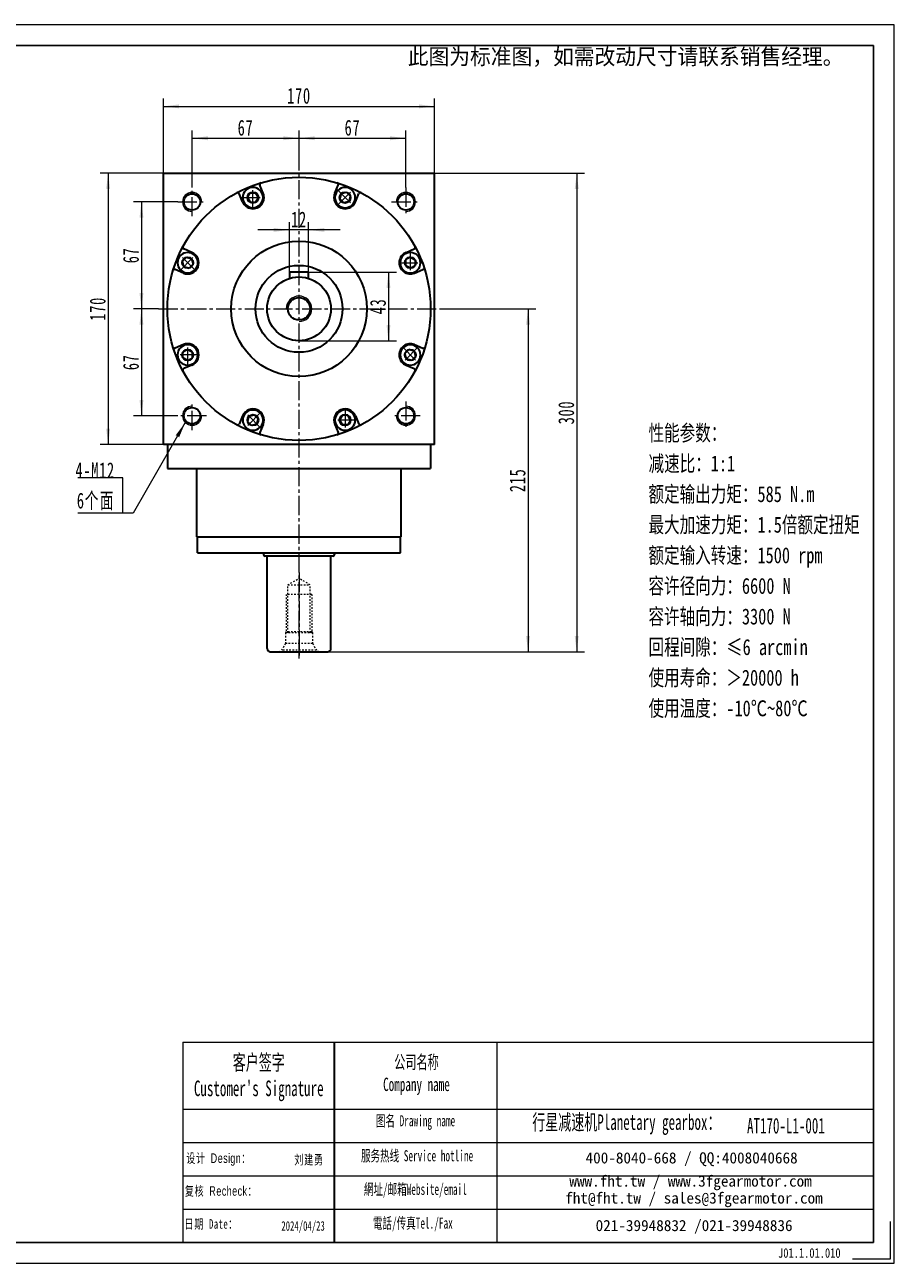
# Model space of a CAD drawing. Header units: millimetres. Extents: x 1712 to 2814, y 1420 to 2197.
# Tile 3 of 3: x 2270 to 2814, y 1420 to 2197. Entities that reach past the tile are written whole.
import ezdxf

# ---------------------------------------------------------------- set-up
doc = ezdxf.new("R2010")
doc.units = ezdxf.units.MM
doc.set_wipeout_variables(frame=1)
doc.linetypes.add('点画线', pattern=[18, 12, -2, 2, -2])
doc.linetypes.add('虚线', pattern=[2, 1, -1])
doc.layers.get('0').update_dxf_attribs({"lineweight": 35})
doc.layers.add('6文字层', color=3, linetype='Continuous')
for name, color, linetype, lineweight in [('7标注层', 4, 'Continuous', 18), ('SLD-0', 7, 'Continuous', 18), ('中心线层', 1, '点画线', 18), ('图框_外框线', 7, 'Continuous', 18), ('尺寸线层', 3, 'Continuous', 18), ('粗实线层', 7, 'Continuous', 35)]:
    doc.layers.add(name, color=color, linetype=linetype, lineweight=lineweight)
doc.styles.add('SLDTEXTSTYLE4', font='txt', dxfattribs={"width": 0.611111})
doc.styles.add('标准', font='txt', dxfattribs={"width": 0.667})
doc.styles.add('样式 1', font='txt', dxfattribs={"width": 0.8})
doc.dimstyles.new('a4-1-1.5', dxfattribs={"dimtxt": 4.5, "dimasz": 4.5, "dimexe": 2.25, "dimexo": 0, "dimgap": 0.75, "dimtad": 1, "dimdec": 3, "dimdsep": 46, "dimtxsty": '标准', "dimblk": '_CAXARROW', "dimcen": 0, "dimdle": 9, "dimazin": 2, "dimtfac": 0.707107, "dimtdec": 3, "dimtix": 1, "dimtmove": 2, "dimatfit": 3, "dimfxl": 0, "dimfrac": 2, "dimtolj": 1, "dimarcsym": 0})

# ---------------------------------------------------------------- blocks, each defined once
blk = doc.blocks.new('*X19')
at = {"layer": '尺寸线层', "linetype": 'Continuous'}
for points in [[(2356.45, 2145.54), (2366.35, 2146.78), (2366.35, 2144.3)], [(2526.45, 2145.54), (2516.55, 2146.78), (2516.55, 2144.3)]]:
    blk.add_hatch(color=0, dxfattribs=at).paths.add_polyline_path(points, flags=0)
at = {"layer": '尺寸线层', "color": 0, "linetype": 'Continuous'}
for p, q in [((2356.45, 2103.63), (2356.45, 2150.49)), ((2526.45, 2103.63), (2526.45, 2150.49)), ((2356.45, 2145.54), (2526.45, 2145.54))]:
    blk.add_line(p, q, dxfattribs=at)
at = {"layer": '尺寸线层', "color": 0, "insert": (2441.45, 2152.09), "char_height": 9.9, "width": 26.3133, "attachment_point": 5, "line_spacing_factor": 1.15057, "style": '标准'}
blk.add_mtext('\\T1.1;170', dxfattribs=at)
blk = doc.blocks.new('_CAXARROW')
blk.add_hatch(color=0).paths.add_polyline_path([(0, 0), (-1, 0.125), (-1, -0.125)], flags=0)
blk = doc.blocks.new('*X20')
at = {"layer": '尺寸线层', "linetype": 'Continuous'}
for points in [[(2615.48, 2103.63), (2616.72, 2093.73), (2614.24, 2093.73)], [(2615.48, 1803.63), (2616.72, 1813.53), (2614.24, 1813.53)]]:
    blk.add_hatch(color=0, dxfattribs=at).paths.add_polyline_path(points, flags=0)
at = {"layer": '尺寸线层', "color": 0, "linetype": 'Continuous'}
for p, q in [((2526.45, 2103.63), (2620.43, 2103.63)), ((2615.48, 2103.63), (2615.48, 1803.63)), ((2459.45, 1803.63), (2620.43, 1803.63))]:
    blk.add_line(p, q, dxfattribs=at)
at = {"layer": '尺寸线层', "color": 0, "insert": (2608.94, 1953.63), "char_height": 9.9, "width": 26.0277, "attachment_point": 5, "rotation": 90, "line_spacing_factor": 1.15057, "style": '标准'}
blk.add_mtext('\\T1.1;300', dxfattribs=at)
blk = doc.blocks.new('*X21')
at = {"layer": '尺寸线层', "linetype": 'Continuous'}
for points in [[(2584.99, 2018.63), (2586.23, 2008.73), (2583.75, 2008.73)], [(2584.99, 1803.63), (2586.23, 1813.53), (2583.75, 1813.53)]]:
    blk.add_hatch(color=0, dxfattribs=at).paths.add_polyline_path(points, flags=0)
at = {"layer": '尺寸线层', "color": 0, "linetype": 'Continuous'}
for p, q in [((2529.45, 2018.63), (2589.94, 2018.63)), ((2584.99, 2018.63), (2584.99, 1803.63)), ((2459.45, 1803.63), (2589.94, 1803.63))]:
    blk.add_line(p, q, dxfattribs=at)
at = {"layer": '尺寸线层', "color": 0, "insert": (2578.44, 1911.13), "char_height": 9.9, "width": 26.0991, "attachment_point": 5, "rotation": 90, "line_spacing_factor": 1.15057, "style": '标准'}
blk.add_mtext('\\T1.1;215', dxfattribs=at)
blk = doc.blocks.new('*X22')
at = {"layer": '尺寸线层', "linetype": 'Continuous'}
for points in [[(2374.45, 2125.55), (2384.35, 2126.79), (2384.35, 2124.31)], [(2441.45, 2125.55), (2431.55, 2126.79), (2431.55, 2124.31)]]:
    blk.add_hatch(color=0, dxfattribs=at).paths.add_polyline_path(points, flags=0)
at = {"layer": '尺寸线层', "color": 0, "linetype": 'Continuous'}
for p, q in [((2374.45, 2094.63), (2374.45, 2130.5)), ((2441.45, 2106.63), (2441.45, 2130.5)), ((2374.45, 2125.55), (2441.45, 2125.55))]:
    blk.add_line(p, q, dxfattribs=at)
at = {"layer": '尺寸线层', "color": 0, "insert": (2407.95, 2132.1), "char_height": 9.9, "width": 19.8, "attachment_point": 5, "line_spacing_factor": 1.15057, "style": '标准'}
blk.add_mtext('\\T1.1;67', dxfattribs=at)
blk = doc.blocks.new('*X23')
at = {"layer": '尺寸线层', "linetype": 'Continuous'}
for points in [[(2441.45, 2125.55), (2451.35, 2126.79), (2451.35, 2124.31)], [(2508.45, 2125.55), (2498.55, 2126.79), (2498.55, 2124.31)]]:
    blk.add_hatch(color=0, dxfattribs=at).paths.add_polyline_path(points, flags=0)
at = {"layer": '尺寸线层', "color": 0, "linetype": 'Continuous'}
for p, q in [((2441.45, 2106.63), (2441.45, 2130.5)), ((2508.45, 2094.63), (2508.45, 2130.5)), ((2441.45, 2125.55), (2508.45, 2125.55))]:
    blk.add_line(p, q, dxfattribs=at)
at = {"layer": '尺寸线层', "color": 0, "insert": (2474.95, 2132.1), "char_height": 9.9, "width": 19.8, "attachment_point": 5, "line_spacing_factor": 1.15057, "style": '标准'}
blk.add_mtext('\\T1.1;67', dxfattribs=at)
blk = doc.blocks.new('*X24')
at = {"layer": '尺寸线层', "linetype": 'Continuous'}
for points in [[(2342.73, 2085.63), (2343.96, 2075.73), (2341.49, 2075.73)], [(2342.73, 2018.63), (2343.96, 2028.53), (2341.49, 2028.53)]]:
    blk.add_hatch(color=0, dxfattribs=at).paths.add_polyline_path(points, flags=0)
at = {"layer": '尺寸线层', "color": 0, "linetype": 'Continuous'}
for p, q in [((2365.45, 2085.63), (2337.78, 2085.63)), ((2342.73, 2085.63), (2342.73, 2018.63)), ((2353.45, 2018.63), (2337.78, 2018.63))]:
    blk.add_line(p, q, dxfattribs=at)
at = {"layer": '尺寸线层', "color": 0, "insert": (2336.18, 2052.13), "char_height": 9.9, "width": 19.8, "attachment_point": 5, "rotation": 90, "line_spacing_factor": 1.15057, "style": '标准'}
blk.add_mtext('\\T1.1;67', dxfattribs=at)
blk = doc.blocks.new('*X25')
at = {"layer": '尺寸线层', "linetype": 'Continuous'}
for points in [[(2342.73, 2018.63), (2343.96, 2008.73), (2341.49, 2008.73)], [(2342.73, 1951.63), (2343.96, 1961.53), (2341.49, 1961.53)]]:
    blk.add_hatch(color=0, dxfattribs=at).paths.add_polyline_path(points, flags=0)
at = {"layer": '尺寸线层', "color": 0, "linetype": 'Continuous'}
for p, q in [((2353.45, 2018.63), (2337.78, 2018.63)), ((2342.73, 2018.63), (2342.73, 1951.63)), ((2365.45, 1951.63), (2337.78, 1951.63))]:
    blk.add_line(p, q, dxfattribs=at)
at = {"layer": '尺寸线层', "color": 0, "insert": (2336.18, 1985.13), "char_height": 9.9, "width": 19.8, "attachment_point": 5, "rotation": 90, "line_spacing_factor": 1.15057, "style": '标准'}
blk.add_mtext('\\T1.1;67', dxfattribs=at)
blk = doc.blocks.new('*X26')
at = {"layer": '尺寸线层', "linetype": 'Continuous'}
for points in [[(2321.86, 2103.63), (2323.1, 2093.73), (2320.62, 2093.73)], [(2321.86, 1933.63), (2323.1, 1943.53), (2320.62, 1943.53)]]:
    blk.add_hatch(color=0, dxfattribs=at).paths.add_polyline_path(points, flags=0)
at = {"layer": '尺寸线层', "color": 0, "linetype": 'Continuous'}
for p, q in [((2356.45, 2103.63), (2316.91, 2103.63)), ((2321.86, 2103.63), (2321.86, 1933.63)), ((2356.45, 1933.63), (2316.91, 1933.63))]:
    blk.add_line(p, q, dxfattribs=at)
at = {"layer": '尺寸线层', "color": 0, "insert": (2315.31, 2018.63), "char_height": 9.9, "width": 26.3133, "attachment_point": 5, "rotation": 90, "line_spacing_factor": 1.15057, "style": '标准'}
blk.add_mtext('\\T1.1;170', dxfattribs=at)
blk = doc.blocks.new('*X27')
at = {"layer": '尺寸线层', "linetype": 'Continuous'}
for points in [[(2497.52, 2041.63), (2498.76, 2031.73), (2496.28, 2031.73)], [(2497.52, 1998.63), (2498.76, 2008.53), (2496.28, 2008.53)]]:
    blk.add_hatch(color=0, dxfattribs=at).paths.add_polyline_path(points, flags=0)
at = {"layer": '尺寸线层', "color": 0, "linetype": 'Continuous'}
for p, q in [((2447.45, 2041.63), (2502.47, 2041.63)), ((2497.52, 2041.63), (2497.52, 1998.63)), ((2441.45, 1998.63), (2502.47, 1998.63))]:
    blk.add_line(p, q, dxfattribs=at)
at = {"layer": '尺寸线层', "color": 0, "insert": (2490.97, 2020.13), "char_height": 9.9, "width": 19.8, "attachment_point": 5, "rotation": 90, "line_spacing_factor": 1.15057, "style": '标准'}
blk.add_mtext('\\T1.1;43', dxfattribs=at)
blk = doc.blocks.new('*X28')
at = {"layer": '尺寸线层', "linetype": 'Continuous'}
for points in [[(2435.45, 2068.1), (2425.55, 2066.86), (2425.55, 2069.34)], [(2447.45, 2068.1), (2457.35, 2066.86), (2457.35, 2069.34)]]:
    blk.add_hatch(color=0, dxfattribs=at).paths.add_polyline_path(points, flags=0)
at = {"layer": '尺寸线层', "color": 0, "linetype": 'Continuous'}
for p, q in [((2435.45, 2041.63), (2435.45, 2073.05)), ((2447.45, 2041.63), (2447.45, 2073.05)), ((2467.25, 2068.1), (2415.65, 2068.1))]:
    blk.add_line(p, q, dxfattribs=at)
at = {"layer": '尺寸线层', "color": 0, "insert": (2441.45, 2074.65), "char_height": 9.9, "width": 19.8, "attachment_point": 5, "line_spacing_factor": 1.15057, "style": '标准'}
blk.add_mtext('\\T1.1;12', dxfattribs=at)
blk = doc.blocks.new('*X29')
at = {"layer": '中心线层', "linetype": '点画线', "lineweight": 18}
for p, q in [((-7.37, 0), (7.37, 0)), ((0, -7.37), (0, 7.37))]:
    blk.add_line(p, q, dxfattribs=at)
at = {"layer": '粗实线层'}
for p, q in [((-3.46, 0), (-1.73, 3)), ((-3.46, 0), (-1.73, -3)), ((-1.73, 3), (1.73, 3)), ((3.46, 0), (1.73, 3)), ((3.46, 0), (1.73, 3)), ((3.46, 0), (1.73, -3)), ((-1.73, -3), (1.73, -3))]:
    blk.add_line(p, q, dxfattribs=at)
blk.add_circle((0, 0), 3.46, dxfattribs=at)
for start, end in [(0, 180), (180, 360)]:
    blk.add_arc((0, 0), 6.37, start, end, dxfattribs=at)
blk = doc.blocks.new('*X30')
at = {"layer": '尺寸线层', "linetype": 'Continuous'}
blk.add_hatch(color=0, dxfattribs=at).paths.add_polyline_path([(39.19, 56.94), (35.35, 47.73), (33.2, 48.96)], flags=0)
at = {"layer": '尺寸线层', "color": 0, "linetype": 'Continuous'}
blk.add_line((39.19, 56.94), (6.6, 0), dxfattribs=at)
at = {"layer": '尺寸线层', "color": 0}
for p, q in [((0, 22.2), (-28.12, 22.2)), ((0, 0), (0, 22.2)), ((6.6, 0), (0, 0)), ((0, 0), (-28.12, 0))]:
    blk.add_line(p, q, dxfattribs=at)
at = {"layer": '尺寸线层', "color": 0, "insert": (-4.95, 1.98), "char_height": 9.9, "width": 46.3445, "attachment_point": 9, "line_spacing_factor": 1.15057, "style": '标准'}
blk.add_mtext('\\T1.1;4-M12\\P6个面', dxfattribs=at)
blk = doc.blocks.new('m16螺纹中心孔_7')
at = {"layer": '中心线层', "linetype": '点画线', "lineweight": 18}
blk.add_line((49.71, 0), (-4.25, 0), dxfattribs=at)
at = {"layer": '粗实线层', "color": 6, "linetype": '虚线', "lineweight": 18}
for p, q in [((0, -12.65), (0, 12.65)), ((0, 12.65), (0.99, 10.93)), ((5.2, 8.5), (0.99, 10.93)), ((0.99, -10.93), (0.99, 10.93)), ((12, 8.5), (5.2, 8.5)), ((5.2, -8.5), (5.2, 8.5)), ((12.5, 8), (12, 8.5)), ((12, -8.5), (12, 8.5)), ((36, 8), (12.5, 8)), ((12.5, -8), (12.5, 8)), ((36, -8), (36, 8)), ((12, 7), (42, 7)), ((42, 7), (46.04, 0)), ((42, 7), (42, -7)), ((42, -7), (46.04, 0)), ((12, -7), (42, -7)), ((0, -12.65), (0.99, -10.93)), ((5.2, -8.5), (0.99, -10.93)), ((12, -8.5), (5.2, -8.5)), ((12.5, -8), (12, -8.5)), ((36, -8), (12.5, -8))]:
    blk.add_line(p, q, dxfattribs=at)
blk = doc.blocks.new('提示字样')
at = {"layer": '6文字层', "insert": (1.21, 11.52), "char_height": 10, "width": 317.6795, "attachment_point": 1}
blk.add_mtext('{\\C1;此图为标准图，如需改动尺寸请联系销售经理。}', dxfattribs=at)

msp = doc.modelspace()

# ---------------------------------------------------------------- linework, layer by layer
msp.add_line((2463.4057, 1558.9332), (2463.4057, 1433.4519))
at = {"layer": '7标注层', "color": 0}
msp.add_line((2368.7496, 1558.9332), (2368.7496, 1433.4733), dxfattribs=at)
at = {"layer": '中心线层'}
for p, q in [((2441.4493, 1799.3834), (2441.4493, 2106.6334)), ((2374.4493, 2076.6334), (2374.4493, 2094.6334)), ((2508.4493, 2094.6334), (2508.4493, 2076.6334)), ((2365.4493, 2085.6334), (2383.4493, 2085.6334)), ((2499.4493, 2085.6334), (2517.4493, 2085.6334)), ((2353.4493, 2018.6334), (2529.4493, 2018.6334)), ((2374.4493, 1942.6334), (2374.4493, 1960.6334)), ((2508.4493, 1960.6334), (2508.4493, 1942.6334)), ((2383.4493, 1951.6334), (2365.4493, 1951.6334)), ((2517.4493, 1951.6334), (2499.4493, 1951.6334))]:
    msp.add_line(p, q, dxfattribs=at)
at = {"layer": '图框_外框线'}
for p, q in [((2368.7496, 1558.9332), (2463.4057, 1558.9332)), ((2463.4057, 1558.9332), (2463.4057, 1433.4733)), ((2463.4057, 1558.9332), (2801.3549, 1558.9332)), ((2565.3912, 1558.9332), (2565.3912, 1433.4733)), ((2368.7496, 1517.0671), (2463.4057, 1517.0671)), ((2463.4057, 1517.0671), (2801.3549, 1517.0671)), ((2368.7496, 1496.1341), (2801.3549, 1496.1341)), ((2368.7496, 1475.2011), (2801.3549, 1475.2011)), ((2368.7496, 1454.268), (2801.3549, 1454.268))]:
    msp.add_line(p, q, dxfattribs=at)
at = {"layer": '图框_外框线', "color": 3}
msp.add_lwpolyline([(2811.8098, 1446.542), (2811.8098, 1423.0184), (2788.2862, 1423.0184)], dxfattribs=at)
at = {"layer": '粗实线层'}
for p, q in [((2356.4493, 1933.6334), (2356.4493, 2103.6334)), ((2356.4493, 2103.6334), (2526.4493, 2103.6334)), ((2526.4493, 1933.6334), (2526.4493, 2103.6334)), ((2447.4493, 2041.6334), (2435.4493, 2041.6334)), ((2435.4493, 2041.6334), (2435.4493, 2037.7122)), ((2447.4493, 2037.7122), (2447.4493, 2041.6334)), ((2358.9493, 1933.6334), (2358.9493, 1918.6334)), ((2523.9493, 1933.6334), (2523.9493, 1918.6334)), ((2358.9493, 1918.6334), (2523.9493, 1918.6334)), ((2377.4493, 1875.6334), (2377.4493, 1918.6334)), ((2505.4493, 1875.6334), (2505.4493, 1918.6334)), ((2377.4493, 1875.6334), (2505.4493, 1875.6334)), ((2377.9493, 1865.6334), (2377.9493, 1875.6334)), ((2504.9493, 1865.6334), (2504.9493, 1875.6334)), ((2377.9493, 1865.6334), (2504.9493, 1865.6334)), ((2419.1993, 1865.6334), (2419.1993, 1864.6334)), ((2462.6993, 1863.6334), (2420.1993, 1863.6334)), ((2421.4493, 1805.6334), (2421.4493, 1863.6334)), ((2461.4493, 1805.6334), (2461.4493, 1863.6334)), ((2463.6993, 1865.6334), (2463.6993, 1864.6334)), ((2423.4493, 1803.6334), (2459.4493, 1803.6334))]:
    msp.add_line(p, q, dxfattribs=at)
msp.add_lwpolyline([(2526.4493, 1933.6334), (2356.4493, 1933.6334)], dxfattribs=at)
for centre, radius in [((2441.4493, 2018.6334), 82.5), ((2374.4493, 2085.6334), 5.1), ((2508.4493, 2085.6334), 5.1), ((2441.4493, 2018.6334), 42.5), ((2441.4493, 2018.6334), 27.25), ((2441.4493, 2018.6334), 20), ((2441.4493, 2018.6334), 7), ((2374.4493, 1951.6334), 5.1), ((2508.4493, 1951.6334), 5.1)]:
    msp.add_circle(centre, radius, dxfattribs=at)
at = {"layer": '粗实线层', "lineweight": 18}
for centre, radius, start, end in [((2374.4493, 2085.6334), 6, 0, 270), ((2508.4493, 2085.6334), 6, 270, 180), ((2441.4493, 2018.6334), 8, 270, 180), ((2374.4493, 1951.6334), 6, 90, 360), ((2508.4493, 1951.6334), 6, 180, 90)]:
    msp.add_arc(centre, radius, start, end, dxfattribs=at)
at = {"layer": '粗实线层'}
for centre, radius, start, end in [((2420.1993, 1864.6334), 1, 180, 270), ((2462.6993, 1864.6334), 1, 269.9999999, 359.9999999), ((2423.4493, 1805.6334), 2, 180, 270), ((2459.4493, 1805.6334), 2, 269.9999999, 359.9999999)]:
    msp.add_arc(centre, radius, start, end, dxfattribs=at)

# ---------------------------------------------------------------- block references
at = {"layer": '尺寸线层'}
msp.add_blockref('*X30', (2331.0166, 1890.4511), dxfattribs=at)
at = {"layer": '粗实线层'}
msp.add_blockref('提示字样', (2508.4132, 2170.1998), dxfattribs=at)
at = {"layer": '粗实线层', "rotation": 90}
msp.add_blockref('m16螺纹中心孔_7', (2441.4493, 1803.6334), dxfattribs=at)

# ---------------------------------------------------------------- texts
at = {"layer": '6文字层', "insert": (2741.6393, 1429.8346), "char_height": 6, "width": 43.304423, "attachment_point": 1, "style": '样式 1'}
msp.add_mtext('J01.1.01.010', dxfattribs=at)
at = {"layer": 'SLD-0', "color": 1, "attachment_point": 2}
for s, insert, char_height, width, style in [("{\\fSimSun|b1|i0|c134|p2;客户签字\\PCustomer's Signature}", (2416.2408, 1551.1878), 9.768744, 121.524181, 'SLDTEXTSTYLE4'), ('{\\fSimSun|b1|i0|c134|p2;公司名称\\PCompany name}', (2515.0452, 1550.6692), 8.373209, 108.406913, 'SLDTEXTSTYLE4'), ('{\\fSimSun|b1|i0|c134|p2;图名 Drawing name}', (2514.4729, 1513.2084), 6.977674, 89.235272, 'SLDTEXTSTYLE4'), ('{\\fSimSun|b1|i0|c134|p2;  \\H1.1667x;行星减速机Planetary gearbox\\fSimSun|b0|i0|c134|p2;：}', (2643.1107, 1513.7467), 8.373209, 131.690817, 'SLDTEXTSTYLE4'), ('AT170-L1-001', (2746.5581, 1511.5235), 9.768744, 71.091837, 'SLDTEXTSTYLE4'), ('{\\fSimSun|b1|i0|c134|p2;服务热线 Service hotline}', (2515.4624, 1491.2673), 6.977674, 99.416666, 'SLDTEXTSTYLE4'), ('{\\fSimSun|b0|i0|c134|p2;\\T1.1;设计 \\fArial|b0|i0|c0|p34;Design\\fSimSun|b0|i0|c134|p2;：}', (2391.0974, 1489.2598), 6, 97.011398, '标准'), ('{\\fSimSun|b0|i0|c134|p2;\\T1.1;刘建勇}', (2447.7917, 1488.3133), 6, 31.971711, '标准'), ('{\\fSimSun|b0|i0|c134|p2;\\T1.1;复核 \\fArial|b0|i0|c0|p34;Recheck\\fSimSun|b0|i0|c134|p2;：}', (2392.6161, 1468.7008), 6, 89.519774, '标准'), ('{\\fSimSun|b1|i0|c134|p2;網址/邮箱Website/email}', (2514.3759, 1470.2446), 6.977674, 103.483392, 'SLDTEXTSTYLE4'), ('{\\T1.1;日期 Date：}', (2386.472, 1448.034), 6, 31.971711, '标准'), ('2024/04/23', (2444.0023, 1446.7695), 6, 31.971711, '标准'), ('{\\fSimSun|b1|i0|c134|p2;電話/传真Tel./Fax}', (2512.8126, 1449.0581), 6.977674, 104.727994, 'SLDTEXTSTYLE4')]:
    msp.add_mtext(s, dxfattribs=dict(at, insert=insert, char_height=char_height, width=width, style=style))
at = {"layer": 'SLD-0', "color": 1, "char_height": 6.977674, "attachment_point": 2}
for s, insert, width in [('{\\fSimSun|b1|i0|c134|p2;400-8040-668 / QQ:4008040668}', (2687.4647, 1489.934), 203.157839), ('{\\fSimSun|b1|i0|c134|p2;www.fht.tw / www.3fgearmotor.com }', (2686.8213, 1475.4004), 203.386539), ('{\\fSimSun|b1|i0|c134|p2;fht@fht.tw / sales@3fgearmotor.com }', (2688.9478, 1464.7753), 203.386539), ('{\\fSimSun|b1|i0|c134|p2;021-39948832 /021-39948836 }', (2689.0208, 1447.5325), 155.301008)]:
    msp.add_mtext(s, dxfattribs=dict(at, insert=insert, width=width))
at = {"layer": '尺寸线层', "insert": (2660.4695, 1945.8825), "char_height": 10, "width": 219.055524, "attachment_point": 1, "line_spacing_factor": 1.15057, "style": '标准'}
msp.add_mtext('{\\W0.75;性能参数：\\P减速比：1:1\\P额定输出力矩：585 N.m\\P最大加速力矩：1.5倍额定扭矩\\P额定输入转速：1500 rpm\\P容许径向力：6600 N\\P容许轴向力：3300 N\\P回程间隙：≤6 arcmin\\P使用寿命：＞20000 h\\P使用温度：-10℃~80℃', dxfattribs=at)

# ---------------------------------------------------------------- dimensions: what is measured, and where the dimension line sits
at = {"layer": '尺寸线层'}
for base, p1, p2, angle, picture, middle in [((2526.4493, 2145.5387), (2356.4493, 2103.6334), (2526.4493, 2103.6334), 0, '*X19', (2441.4493, 2152.0852)), ((2441.4493, 2125.5498), (2374.4493, 2094.6334), (2441.4493, 2106.6334), 0, '*X22', (2407.9493, 2132.0963)), ((2508.4493, 2125.5498), (2441.4493, 2106.6334), (2508.4493, 2094.6334), 0, '*X23', (2474.9493, 2132.0963)), ((2321.8579, 1933.6334), (2356.4493, 2103.6334), (2356.4493, 1933.6334), 270, '*X26', (2315.3114, 2018.6334)), ((2615.4818, 1803.6334), (2526.4493, 2103.6334), (2459.4493, 1803.6334), 270, '*X20', (2608.9353, 1953.6334)), ((2342.7254, 2018.6334), (2365.4493, 2085.6334), (2353.4493, 2018.6334), 270, '*X24', (2336.1789, 2052.1334)), ((2497.5214, 1998.6334), (2447.4493, 2041.6334), (2441.4493, 1998.6334), 270, '*X27', (2490.9749, 2020.1334)), ((2342.7254, 1951.6334), (2353.4493, 2018.6334), (2365.4493, 1951.6334), 270, '*X25', (2336.1789, 1985.1334)), ((2584.9898, 1803.6334), (2529.4493, 2018.6334), (2459.4493, 1803.6334), 270, '*X21', (2578.4433, 1911.1334))]:
    dim = msp.add_linear_dim(base=base, p1=p1, p2=p2, angle=angle, dimstyle='a4-1-1.5', override={"dimsah": 1, "dimtfill": 1, "dimtzin": 8}, dxfattribs=at)
    dim.commit()
    dim.dimension.update_dxf_attribs({"geometry": picture, "text_midpoint": middle, "dimtype": 160})
dim = msp.add_linear_dim(base=(2435.4493, 2068.1002), p1=(2447.4493, 2041.6334), p2=(2435.4493, 2041.6334), dimstyle='a4-1-1.5', override={"dimsah": 1, "dimtfill": 1, "dimtzin": 8}, dxfattribs=at)
dim.commit()
dim.dimension.update_dxf_attribs({"geometry": '*X28', "text_midpoint": (2441.4493, 2074.6467), "dimtype": 160})

# ---------------------------------------------------------------- next in the draw order: wipeouts: each hides what was drawn before it
for points in [[(2418.9217, 2088.3863), (2418.8411, 2089.3964), (2418.8411, 2089.3964), (2418.311, 2091.107), (2417.3254, 2092.6021), (2415.9623, 2093.7636), (2414.3297, 2094.4994), (2412.5567, 2094.7513), (2412.5567, 2094.7513), (2410.7838, 2094.4994), (2409.1511, 2093.7636), (2407.7881, 2092.6021), (2406.8025, 2091.107), (2406.2724, 2089.3964), (2406.2724, 2089.3964), (2406.1917, 2088.3863), (2406.1917, 2088.3863), (2406.4086, 2086.7389), (2407.0445, 2085.2038), (2408.056, 2083.8856), (2409.3742, 2082.874), (2410.9094, 2082.2382), (2412.5567, 2082.0213), (2412.5567, 2082.0213), (2414.5236, 2082.3328), (2416.298, 2083.2369), (2417.7061, 2084.645), (2418.6102, 2086.4194)], [(2474.8427, 2083.8856), (2475.4999, 2084.6569), (2475.4999, 2084.6569), (2476.3346, 2086.2412), (2476.6949, 2087.9954), (2476.5524, 2089.7805), (2475.9182, 2091.4552), (2474.8427, 2092.887), (2474.8427, 2092.887), (2473.4109, 2093.9626), (2471.7361, 2094.5967), (2469.951, 2094.7393), (2468.1969, 2094.379), (2466.6125, 2093.5443), (2466.6125, 2093.5443), (2465.8412, 2092.887), (2465.8412, 2092.887), (2464.8297, 2091.5688), (2464.1938, 2090.0337), (2463.9769, 2088.3863), (2464.1938, 2086.7389), (2464.8297, 2085.2038), (2465.8412, 2083.8856), (2465.8412, 2083.8856), (2467.4523, 2082.715), (2469.3462, 2082.0997), (2471.3376, 2082.0997), (2473.2316, 2082.715)], [(2376.1972, 2052.0267), (2375.4258, 2052.684), (2375.4258, 2052.684), (2373.8415, 2053.5187), (2372.0873, 2053.879), (2370.3022, 2053.7364), (2368.6275, 2053.1023), (2367.1957, 2052.0267), (2367.1957, 2052.0267), (2366.1202, 2050.5949), (2365.486, 2048.9202), (2365.3434, 2047.1351), (2365.7038, 2045.3809), (2366.5385, 2043.7966), (2366.5385, 2043.7966), (2367.1957, 2043.0253), (2367.1957, 2043.0253), (2368.5139, 2042.0137), (2370.049, 2041.3779), (2371.6964, 2041.161), (2373.3438, 2041.3779), (2374.8789, 2042.0137), (2376.1972, 2043.0253), (2376.1972, 2043.0253), (2377.3677, 2044.6363), (2377.9831, 2046.5303), (2377.9831, 2048.5217), (2377.3677, 2050.4156)], [(2511.2022, 2041.161), (2512.2124, 2041.2417), (2512.2124, 2041.2417), (2513.9229, 2041.7718), (2515.4181, 2042.7573), (2516.5795, 2044.1204), (2517.3153, 2045.753), (2517.5672, 2047.526), (2517.5672, 2047.526), (2517.3153, 2049.299), (2516.5795, 2050.9316), (2515.4181, 2052.2946), (2513.9229, 2053.2802), (2512.2124, 2053.8103), (2512.2124, 2053.8103), (2511.2022, 2053.891), (2511.2022, 2053.891), (2509.5549, 2053.6741), (2508.0197, 2053.0382), (2506.7015, 2052.0267), (2505.69, 2050.7085), (2505.0541, 2049.1734), (2504.8372, 2047.526), (2504.8372, 2047.526), (2505.1488, 2045.5591), (2506.0528, 2043.7847), (2507.461, 2042.3766), (2509.2353, 2041.4725)], [(2371.6964, 1996.1058), (2370.6863, 1996.0251), (2370.6863, 1996.0251), (2368.9758, 1995.495), (2367.4806, 1994.5094), (2366.3192, 1993.1464), (2365.5833, 1991.5138), (2365.3314, 1989.7408), (2365.3314, 1989.7408), (2365.5833, 1987.9678), (2366.3192, 1986.3352), (2367.4806, 1984.9721), (2368.9758, 1983.9866), (2370.6863, 1983.4565), (2370.6863, 1983.4565), (2371.6964, 1983.3758), (2371.6964, 1983.3758), (2373.3438, 1983.5927), (2374.8789, 1984.2285), (2376.1972, 1985.2401), (2377.2087, 1986.5583), (2377.8446, 1988.0934), (2378.0614, 1989.7408), (2378.0614, 1989.7408), (2377.7499, 1991.7077), (2376.8458, 1993.482), (2375.4377, 1994.8902), (2373.6633, 1995.7943)], [(2506.7015, 1985.2401), (2507.4728, 1984.5828), (2507.4728, 1984.5828), (2509.0572, 1983.7481), (2510.8113, 1983.3878), (2512.5964, 1983.5304), (2514.2712, 1984.1645), (2515.703, 1985.2401), (2515.703, 1985.2401), (2516.7785, 1986.6719), (2517.4127, 1988.3466), (2517.5552, 1990.1317), (2517.1949, 1991.8858), (2516.3602, 1993.4702), (2516.3602, 1993.4702), (2515.703, 1994.2415), (2515.703, 1994.2415), (2514.3847, 1995.253), (2512.8496, 1995.8889), (2511.2022, 1996.1058), (2509.5549, 1995.8889), (2508.0197, 1995.253), (2506.7015, 1994.2415), (2506.7015, 1994.2415), (2505.531, 1992.6304), (2504.9156, 1990.7365), (2504.9156, 1988.7451), (2505.531, 1986.8511)], [(2408.056, 1953.3812), (2407.3988, 1952.6099), (2407.3988, 1952.6099), (2406.5641, 1951.0255), (2406.2038, 1949.2714), (2406.3463, 1947.4863), (2406.9805, 1945.8116), (2408.056, 1944.3798), (2408.056, 1944.3798), (2409.4878, 1943.3042), (2411.1625, 1942.6701), (2412.9476, 1942.5275), (2414.7018, 1942.8878), (2416.2861, 1943.7225), (2416.2861, 1943.7225), (2417.0575, 1944.3798), (2417.0575, 1944.3798), (2418.069, 1945.698), (2418.7049, 1947.2331), (2418.9217, 1948.8805), (2418.7049, 1950.5279), (2418.069, 1952.063), (2417.0575, 1953.3812), (2417.0575, 1953.3812), (2415.4464, 1954.5517), (2413.5524, 1955.1671), (2411.561, 1955.1671), (2409.6671, 1954.5517)], [(2463.9769, 1948.8805), (2464.0576, 1947.8703), (2464.0576, 1947.8703), (2464.5877, 1946.1598), (2465.5733, 1944.6647), (2466.9363, 1943.5032), (2468.569, 1942.7674), (2470.3419, 1942.5155), (2470.3419, 1942.5155), (2472.1149, 1942.7674), (2473.7475, 1943.5032), (2475.1106, 1944.6647), (2476.0962, 1946.1598), (2476.6263, 1947.8703), (2476.6263, 1947.8703), (2476.7069, 1948.8805), (2476.7069, 1948.8805), (2476.4901, 1950.5279), (2475.8542, 1952.063), (2474.8427, 1953.3812), (2473.5244, 1954.3927), (2471.9893, 1955.0286), (2470.3419, 1955.2455), (2470.3419, 1955.2455), (2468.375, 1954.934), (2466.6007, 1954.0299), (2465.1925, 1952.6217), (2464.2885, 1950.8474)]]:
    msp.add_wipeout(points).dxf.layer = '粗实线层'

# ---------------------------------------------------------------- next in the draw order: linework, layer by layer
at = {"layer": '图框_外框线', "color": 3}
msp.add_lwpolyline([(1716.6541, 1420.4046), (2814.4236, 1420.4046), (2814.4236, 2196.6845), (1716.6541, 2196.6845)], close=True, dxfattribs=at)
at = {"layer": '图框_外框线', "color": 3, "lineweight": 25}
msp.add_lwpolyline([(1781.9975, 1433.4733), (2801.3549, 1433.4733), (2801.3549, 2183.6158), (1781.9975, 2183.6158)], close=True, dxfattribs=at)
at = {"layer": '粗实线层'}
for p, q in [((2419.0239, 2091.0651), (2416.8784, 2096.2447)), ((2463.8748, 2091.0651), (2466.0203, 2096.2447)), ((2406.0896, 2085.7075), (2403.9441, 2090.8872)), ((2476.8091, 2085.7075), (2478.9546, 2090.8872)), ((2374.3752, 2053.9931), (2369.1956, 2056.1386)), ((2508.5235, 2053.9931), (2513.7031, 2056.1386)), ((2369.0176, 2041.0588), (2363.838, 2043.2043)), ((2513.881, 2041.0588), (2519.0607, 2043.2043)), ((2369.0176, 1996.208), (2363.838, 1994.0625)), ((2513.881, 1996.208), (2519.0607, 1994.0625)), ((2374.3752, 1983.2736), (2369.1956, 1981.1282)), ((2508.5235, 1983.2736), (2513.7031, 1981.1282)), ((2406.0896, 1951.5593), (2403.9441, 1946.3796)), ((2476.8091, 1951.5593), (2478.9546, 1946.3796)), ((2419.0239, 1946.2017), (2416.8784, 1941.0221)), ((2463.8748, 1946.2017), (2466.0203, 1941.0221))]:
    msp.add_line(p, q, dxfattribs=at)
for centre, radius, start, end in [((2417.8023, 2096.6274), 1, 106.8667522, 202.5000219), ((2465.0964, 2096.6274), 1, 337.4999781, 73.1332478), ((2403.0202, 2090.5045), 1, 22.4999781, 118.1332478), ((2412.5567, 2088.3863), 7, 202.5, 22.5), ((2470.3419, 2088.3863), 7, 157.5, 337.5), ((2479.8785, 2090.5045), 1, 61.8667522, 157.5000219), ((2369.5782, 2057.0625), 1, 151.8667522, 247.5000219), ((2513.3204, 2057.0625), 1, 292.4999781, 28.1332478), ((2371.6964, 2047.526), 7, 247.5, 67.5), ((2511.2022, 2047.526), 7, 112.5, 292.5), ((2363.4553, 2042.2804), 1, 67.4999781, 163.1332478), ((2519.4434, 2042.2804), 1, 16.8667522, 112.5000219), ((2371.6964, 1989.7408), 7, 292.5, 112.5), ((2511.2022, 1989.7408), 7, 67.5, 247.5), ((2363.4553, 1994.9863), 1, 196.8667522, 292.5000219), ((2519.4434, 1994.9863), 1, 247.4999781, 343.1332478), ((2369.5782, 1980.2043), 1, 112.4999781, 208.1332478), ((2513.3204, 1980.2043), 1, 331.8667522, 67.5000219), ((2412.5567, 1948.8805), 7, 337.5, 157.5), ((2470.3419, 1948.8805), 7, 22.5, 202.5), ((2403.0202, 1946.7623), 1, 241.8667522, 337.5000219), ((2417.8023, 1940.6394), 1, 157.4999781, 253.1332478), ((2465.0964, 1940.6394), 1, 286.8667522, 22.5000219), ((2479.8785, 1946.7623), 1, 202.4999781, 298.1332478)]:
    msp.add_arc(centre, radius, start, end, dxfattribs=at)

# ---------------------------------------------------------------- next in the draw order: block references
for p, rotation in [((2470.3419, 2088.3863), 315.0000000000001), ((2371.6964, 2047.526), 45.00000000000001), ((2511.2022, 2047.526), 270), ((2371.6964, 1989.7408), 90), ((2511.2022, 1989.7408), 225.0000000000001), ((2412.5567, 1948.8805), 135.0000000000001), ((2470.3419, 1948.8805), 180)]:
    msp.add_blockref('*X29', p, dxfattribs=dict(at, rotation=rotation))
msp.add_blockref('*X29', (2412.5567, 2088.3863), dxfattribs=at)

doc.saveas('drawing.dxf')
